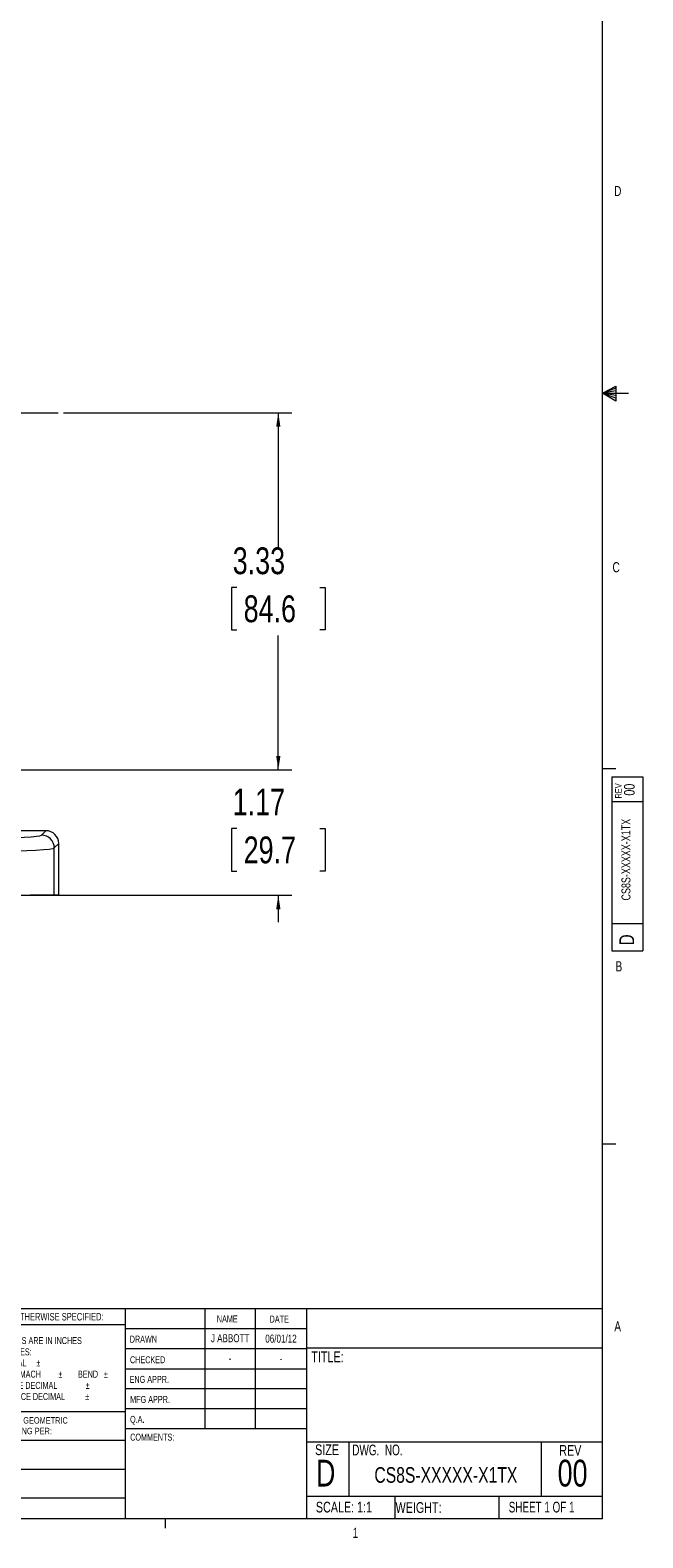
# Model space of a CAD drawing. Header units: inches. Extents: x 0.3 to 33.9, y 0.2 to 21.6.
# Tile 13 of 18: x 28.2 to 33.9, y 0.2 to 14.3. Entities that reach past the tile are written whole.
import ezdxf

# ---------------------------------------------------------------- set-up
doc = ezdxf.new("R2010")
doc.units = ezdxf.units.IN
doc.header["$MEASUREMENT"] = 0
doc.layers.add('SLD-0', color=7, linetype='Continuous', lineweight=15)
doc.styles.add('SLDTEXTSTYLE0', font='TXT', dxfattribs={"width": 0.75})
doc.styles.add('SLDTEXTSTYLE1', font='TXT', dxfattribs={"width": 0.6875})
doc.styles.add('SLDTEXTSTYLE2', font='TXT', dxfattribs={"width": 0.694444})
doc.dimstyles.new('SLDDIMSTYLE0', dxfattribs={"dimtxt": 0.25, "dimasz": 0.13, "dimexe": 0, "dimexo": 0.0625, "dimgap": 0.0625, "dimtad": 0, "dimtih": 1, "dimtoh": 1, "dimrnd": 1e-09, "dimzin": 12, "dimdsep": 46, "dimtxsty": 'SLDTEXTSTYLE0', "dimsah": 1, "dimcen": 0.09, "dimadec": 0, "dimazin": 3, "dimtfac": 1, "dimtofl": 0, "dimtmove": 0, "dimatfit": 3, "dimfxl": 1, "dimfrac": 2, "dimtolj": 1, "dimtzin": 12, "dimarcsym": 0})
doc.dimstyles.new('SLDDIMSTYLE1', dxfattribs={"dimtxt": 0.25, "dimasz": 0.13, "dimexe": 0, "dimexo": 0.0625, "dimgap": 0.0625, "dimtad": 0, "dimtih": 1, "dimtoh": 1, "dimrnd": 1e-09, "dimzin": 12, "dimdsep": 46, "dimtxsty": 'SLDTEXTSTYLE0', "dimsah": 1, "dimcen": 0.09, "dimadec": 0, "dimazin": 3, "dimtfac": 1, "dimtmove": 0, "dimatfit": 0, "dimfxl": 1, "dimfrac": 2, "dimtolj": 1, "dimtzin": 12, "dimarcsym": 0})

# ---------------------------------------------------------------- blocks, each defined once
blk = doc.blocks.new('SW_NOTE_0')
at = {"color": 0, "linetype": 'Continuous', "lineweight": 0, "char_height": 0.06, "attachment_point": 1, "style": 'SLDTEXTSTYLE0'}
for s, insert in [('INTERPRET GEOMETRIC', (0, 0.077)), ('TOLERANCING PER:', (0, -0.022))]:
    blk.add_mtext(s, dxfattribs=dict(at, insert=insert))
blk = doc.blocks.new('SW_NOTE_1')
at = {"color": 0, "linetype": 'Continuous', "lineweight": 0, "char_height": 0.065, "attachment_point": 1, "style": 'SLDTEXTSTYLE0'}
for s, insert in [('DIMENSIONS ARE IN INCHES', (0, 0.084)), ('TOLERANCES:', (0, -0.021)), ('FRACTIONAL', (0, -0.125)), ('%%p', (0.518, -0.125)), ('ANGULAR: MACH', (0, -0.229)), ('%%p', (0.723, -0.229)), ('BEND', (0.907, -0.229)), ('%%p', (1.148, -0.229)), ('TWO PLACE DECIMAL', (0, -0.334)), ('%%p', (0.979, -0.334)), ('THREE PLACE DECIMAL', (0, -0.438)), ('%%p', (0.974, -0.438))]:
    blk.add_mtext(s, dxfattribs=dict(at, insert=insert))
blk = doc.blocks.new('_D_1')
at = {"layer": 'SLD-0'}
for p, q in [((30.502, 7.398), (30.502, 7.648)), ((26.428, 7.398), (30.627, 7.398)), ((30.115, 6.85), (30.065, 6.85)), ((30.065, 6.85), (30.065, 6.453)), ((30.889, 6.85), (30.94, 6.85)), ((30.94, 6.85), (30.94, 6.453)), ((30.065, 6.453), (30.115, 6.453)), ((30.94, 6.453), (30.889, 6.453)), ((26.465, 6.228), (30.627, 6.228)), ((30.502, 6.228), (30.502, 5.978))]:
    blk.add_line(p, q, dxfattribs=at)
for points in [[(30.502, 7.398), (30.522, 7.528), (30.482, 7.528)], [(30.502, 6.228), (30.482, 6.098), (30.522, 6.098)]]:
    blk.add_solid(points, dxfattribs=at)
at = {"layer": 'SLD-0', "char_height": 0.25, "attachment_point": 1, "style": 'SLDTEXTSTYLE0'}
for s, insert in [('1.17', (30.077, 7.223, -1.433)), ('29.7', (30.179, 6.776, -1.433))]:
    blk.add_mtext(s, dxfattribs=dict(at, insert=insert))
blk = doc.blocks.new('_D_2')
at = {"layer": 'SLD-0'}
for p, q in [((28.499, 10.728), (30.627, 10.728)), ((30.502, 10.728), (30.502, 9.474)), ((30.115, 9.1), (30.065, 9.1)), ((30.065, 9.1), (30.065, 8.703)), ((30.889, 9.1), (30.94, 9.1)), ((30.94, 9.1), (30.94, 8.703)), ((30.065, 8.703), (30.115, 8.703)), ((30.502, 7.398), (30.502, 8.652)), ((30.94, 8.703), (30.889, 8.703)), ((26.428, 7.398), (30.627, 7.398))]:
    blk.add_line(p, q, dxfattribs=at)
for points in [[(30.502, 10.728), (30.482, 10.598), (30.522, 10.598)], [(30.502, 7.398), (30.522, 7.528), (30.482, 7.528)]]:
    blk.add_solid(points, dxfattribs=at)
at = {"layer": 'SLD-0', "char_height": 0.25, "attachment_point": 1, "style": 'SLDTEXTSTYLE0'}
for s, insert in [('3.33', (30.077, 9.473, -1.433)), ('84.6', (30.179, 9.025, -1.433))]:
    blk.add_mtext(s, dxfattribs=dict(at, insert=insert))
blk = doc.blocks.new('SW_CENTERMARKSYMBOL_0')
at = {"layer": 'SLD-0', "color": 0}
for p, q in [((0, 1), (0, 3.456)), ((0, 0), (0, 0.5)), ((-1, 0), (-3.456, 0)), ((0, 0), (-0.5, 0)), ((0, 0), (0, -0.5)), ((0, 0), (0.5, 0)), ((1, 0), (3.456, 0)), ((0, -1), (0, -3.456))]:
    blk.add_line(p, q, dxfattribs=at)

msp = doc.modelspace()

# ---------------------------------------------------------------- linework, layer by layer
at = {"color": 7, "linetype": 'Continuous', "lineweight": 0}
for p, q in [((33.523, 0.411), (33.523, 21.411)), ((33.523, 10.911), (33.647, 10.976)), ((33.647, 10.976), (33.647, 10.837)), ((33.647, 10.958), (33.523, 10.911)), ((33.647, 10.934), (33.523, 10.911)), ((33.647, 10.891), (33.523, 10.911)), ((33.647, 10.865), (33.523, 10.911)), ((33.647, 10.837), (33.523, 10.911)), ((33.523, 10.911), (33.766, 10.911)), ((33.523, 7.411), (33.648, 7.411)), ((33.61, 7.332), (33.9, 7.332)), ((33.61, 7.332), (33.61, 5.709)), ((33.9, 7.332), (33.9, 5.709)), ((33.9, 7.099), (33.61, 7.099)), ((33.61, 5.965), (33.9, 5.965)), ((33.61, 5.709), (33.9, 5.709)), ((33.523, 3.911), (33.648, 3.911)), ((25.714, 2.375), (33.523, 2.375)), ((29.073, 2.375), (29.073, 0.411)), ((29.817, 2.375), (29.817, 1.25)), ((30.285, 2.375), (30.285, 1.25)), ((30.764, 2.375), (30.764, 0.411)), ((29.073, 2.221), (27.691, 2.221)), ((29.073, 2.187), (30.764, 2.187)), ((29.073, 2), (30.764, 2)), ((30.764, 2.008), (33.523, 2.008)), ((29.073, 1.812), (30.764, 1.812)), ((30.764, 1.625), (29.073, 1.625)), ((27.691, 1.414), (29.073, 1.414)), ((30.764, 1.437), (29.073, 1.437)), ((27.691, 1.144), (29.073, 1.144)), ((30.764, 1.25), (29.073, 1.25)), ((30.764, 1.13), (33.523, 1.13)), ((31.16, 1.13), (31.16, 0.623)), ((32.951, 1.13), (32.951, 0.623)), ((27.691, 0.874), (29.073, 0.874)), ((25.714, 0.607), (29.073, 0.607)), ((30.764, 0.623), (33.523, 0.623)), ((31.587, 0.623), (31.587, 0.411)), ((32.559, 0.623), (32.559, 0.411)), ((33.523, 0.411), (0.523, 0.411)), ((29.448, 0.411), (29.448, 0.326))]:
    msp.add_line(p, q, dxfattribs=at)
at = {"color": 7, "linetype": 'Continuous', "lineweight": 15}
for p, q in [((28.335, 6.83), (26.678, 6.83)), ((28.335, 6.83), (28.294, 6.789)), ((28.414, 6.669), (28.455, 6.71)), ((28.414, 6.228), (28.414, 6.669)), ((28.455, 6.228), (28.455, 6.71)), ((28.414, 6.228), (28.189, 6.228)), ((28.455, 6.228), (28.414, 6.228))]:
    msp.add_line(p, q, dxfattribs=at)
msp.add_arc((28.294, 6.669), 0.12, 0.046, 89.954, dxfattribs=at)
for centre, major_axis, ratio, start_param, end_param in [((26.415, 6.79), (1.88, 0), 0.026186, 4.712389, 6.257005), ((28.335, 6.71), (0.0849, 0.0849), 0.999315, 5.49813, 7.068241), ((26.415, 6.67), (2, 0), 0.024615, 4.712389, 6.257005)]:
    msp.add_ellipse(centre, major_axis=major_axis, ratio=ratio, start_param=start_param, end_param=end_param, dxfattribs=at)

# ---------------------------------------------------------------- block references
at = {"color": 7, "linetype": 'Continuous', "lineweight": 0}
for name, p in [('SW_NOTE_1', (27.728, 2.023)), ('SW_NOTE_0', (27.716, 1.283))]:
    msp.add_blockref(name, p, dxfattribs=at)
at = {"layer": 'SLD-0'}
msp.add_blockref('SW_CENTERMARKSYMBOL_0', (24.993, 10.728), dxfattribs=at)

# ---------------------------------------------------------------- texts
at = {"color": 7, "linetype": 'Continuous', "lineweight": 0}
for s, insert, char_height, attachment_point, style in [('D', (33.632, 12.844), 0.0938, 1, 'SLDTEXTSTYLE0'), ('C', (33.617, 9.335), 0.0938, 1, 'SLDTEXTSTYLE0'), ('B', (33.645, 5.612), 0.0938, 1, 'SLDTEXTSTYLE0'), ('UNLESS OTHERWISE SPECIFIED:', (27.738, 2.332), 0.07, 1, 'SLDTEXTSTYLE0'), ('NAME', (29.929, 2.309), 0.065, 1, 'SLDTEXTSTYLE0'), ('DATE', (30.421, 2.307), 0.065, 1, 'SLDTEXTSTYLE0'), ('A', (33.634, 2.253), 0.0938, 1, 'SLDTEXTSTYLE0'), ('DRAWN', (29.117, 2.12), 0.065, 1, 'SLDTEXTSTYLE0'), ('J ABBOTT', (30.053, 2.134), 0.075, 2, 'SLDTEXTSTYLE0'), ('06/01/12', (30.527, 2.13), 0.075, 2, 'SLDTEXTSTYLE0'), ('TITLE:', (30.81, 1.973), 0.1, 1, 'SLDTEXTSTYLE0'), ('CHECKED', (29.119, 1.928), 0.065, 1, 'SLDTEXTSTYLE0'), ('-', (30.052, 1.946), 0.075, 2, 'SLDTEXTSTYLE0'), ('-', (30.528, 1.942), 0.075, 2, 'SLDTEXTSTYLE0'), ('ENG APPR.', (29.116, 1.745), 0.065, 1, 'SLDTEXTSTYLE0'), ('MFG APPR.', (29.121, 1.558), 0.065, 1, 'SLDTEXTSTYLE0'), ('Q.A.', (29.12, 1.372), 0.065, 1, 'SLDTEXTSTYLE0'), ('COMMENTS:', (29.121, 1.206), 0.065, 1, 'SLDTEXTSTYLE0'), ('SIZE', (30.845, 1.106), 0.1, 1, 'SLDTEXTSTYLE0'), ('DWG.  NO.', (31.191, 1.104), 0.1, 1, 'SLDTEXTSTYLE2'), ('REV', (33.121, 1.1), 0.1, 1, 'SLDTEXTSTYLE0'), ('D', (30.853, 0.963), 0.25, 1, 'SLDTEXTSTYLE0'), ('CS8S-XXXXX-X1TX', (32.064, 0.894), 0.14583, 2, 'SLDTEXTSTYLE0'), ('00', (33.245, 0.963), 0.25, 2, 'SLDTEXTSTYLE0'), ('SCALE: 1:1', (30.852, 0.571), 0.1, 1, 'SLDTEXTSTYLE0'), ('WEIGHT:', (31.595, 0.567), 0.1, 1, 'SLDTEXTSTYLE0'), ('SHEET 1 OF 1', (32.65, 0.571), 0.1, 1, 'SLDTEXTSTYLE1'), ('1', (31.195, 0.328), 0.0938, 1, 'SLDTEXTSTYLE0')]:
    msp.add_mtext(s, dxfattribs=dict(at, insert=insert, char_height=char_height, attachment_point=attachment_point, style=style))
at = {"color": 7, "linetype": 'Continuous', "lineweight": 0, "rotation": 90, "style": 'SLDTEXTSTYLE0'}
for s, insert, char_height, attachment_point in [('REV', (33.642, 7.131), 0.06, 1), ('00', (33.724, 7.213), 0.1, 2), ('CS8S-XXXXX-X1TX', (33.701, 6.56), 0.08333, 2), ('D', (33.681, 5.763), 0.138, 1)]:
    msp.add_mtext(s, dxfattribs=dict(at, insert=insert, char_height=char_height, attachment_point=attachment_point))

# ---------------------------------------------------------------- dimensions: what is measured, and where the dimension line sits
at = {"layer": 'SLD-0'}
for base, p1, p2, dimstyle, picture, middle in [((30.502, 10.728), (26.378, 7.398), (28.449, 10.728), 'SLDDIMSTYLE0', '_D_2', (30.502, 9.063)), ((30.502, 7.398), (26.415, 6.228), (26.378, 7.398), 'SLDDIMSTYLE1', '_D_1', (30.502, 6.813))]:
    dim = msp.add_linear_dim(base=base, p1=p1, p2=p2, angle=90, dimstyle=dimstyle, dxfattribs=at)
    dim.commit()
    dim.dimension.update_dxf_attribs({"geometry": picture, "text_midpoint": middle, "dimtype": 160})

doc.saveas('drawing.dxf')
